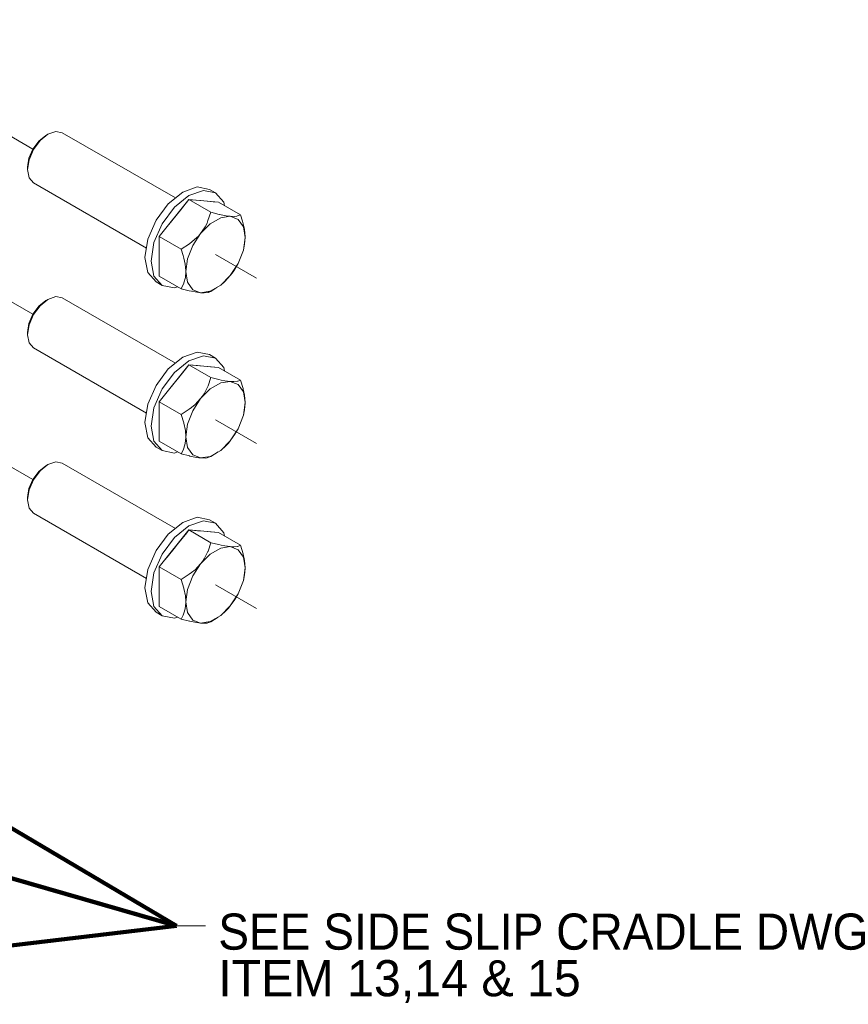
# Model space of a CAD drawing. Header units: millimetres. Extents: x -1413 to 6997, y -739331 to -733391.
# Tile 8 of 47: x 3779 to 4065, y -735739 to -735399. Entities that reach past the tile are written whole.
import ezdxf

# ---------------------------------------------------------------- set-up
doc = ezdxf.new("R2010")
doc.units = ezdxf.units.MM
doc.header["$MEASUREMENT"] = 0
doc.linetypes.add('DGN Style 4', pattern=[476.125756, 237.914182, -118.957091, 0.297393, -118.957091])
doc.linetypes.add('DGN Style 5', pattern=[208.174909, 89.217818, -118.957091])
doc.layers.add('ENG STEEL', color=5, linetype='Continuous', lineweight=0)
doc.layers.add('Side Slip Cradle Stbd', color=7, linetype='Continuous', lineweight=0)
doc.styles.add('Style-ENGINEERING', font='ENGINEERING.shx')
doc.styles.add('Style-ENGINEERING_0', font='ENGINEERING.shx')
doc.dimstyles.new('MetricMM', dxfattribs={"dimtxt": 3, "dimasz": 3, "dimexe": 1.5, "dimexo": 1.5, "dimgap": 1.5, "dimtad": 1, "dimdec": 0, "dimzin": 7, "dimtxsty": 'Style-ENGINEERING_0', "dimcen": 0.09, "dimclrd": 1, "dimclre": 1, "dimclrt": 7, "dimadec": 0, "dimazin": 3, "dimtfac": 1, "dimtdec": 0, "dimtofl": 0, "dimtmove": 0, "dimatfit": 3, "dimfxl": 1, "dimtzin": 7, "dimlwd": -1, "dimlwe": 0, "dimarcsym": 0})

# ---------------------------------------------------------------- blocks, each defined once
blk = doc.blocks.new('*U59')
at = {"color": 1, "linetype": 'DGN Style 4', "lineweight": 0}
for p, q in [((793.33, 1031.81), (991.3, 917.51)), ((890.18, 918.74), (991.3, 860.35)), ((1054.49, 881.03), (1068.71, 872.82)), ((892.43, 860.28), (991.3, 803.2)), ((1054.49, 823.87), (1068.71, 815.66)), ((1054.49, 766.72), (1068.71, 758.51))]:
    blk.add_line(p, q, dxfattribs=at)
at = {"color": 7, "linetype": 'Continuous', "lineweight": 0}
blk.add_line((1041, 648.72), (1051, 648.72), dxfattribs=at)
at = {"layer": 'ENG STEEL', "color": 252, "linetype": 'Continuous', "lineweight": 0}
for p, q in [((991.51, 917.39), (993.8, 920.48)), ((993.8, 920.48), (996.51, 922.67)), ((1050.31, 903.18), (1045.3, 901.44)), ((1050.31, 903.18), (1054.55, 902.35)), ((1035.03, 887.25), (1045.3, 900.02)), ((1045.3, 900.02), (1055.57, 899.1)), ((1052.9, 895.63), (1045.3, 900.02)), ((1063.17, 894.71), (1055.57, 899.1)), ((1051.88, 892.77), (1052.9, 895.63)), ((1052.9, 895.63), (1055.74, 894.93)), ((1062.15, 894.38), (1063.17, 894.71)), ((1063.17, 894.71), (1063.85, 892.56)), ((1049.36, 888.33), (1052.69, 891.65)), ((1063.85, 892.56), (1064.06, 891.66)), ((1064.76, 886.95), (1064.15, 890.63)), ((1031.09, 886.36), (1030.1, 880.01)), ((1035.03, 873.56), (1035.03, 887.25)), ((1042.64, 882.86), (1035.03, 887.25)), ((1064.15, 882.57), (1064.76, 886.95)), ((1042.64, 882.86), (1045.47, 884.71)), ((1043.32, 880.7), (1042.64, 882.86)), ((1046.64, 884.13), (1044.84, 879.48)), ((1059.63, 873.72), (1062.34, 877.92)), ((1042.64, 869.17), (1035.03, 873.56)), ((1056.3, 870.4), (1059.63, 873.72)), ((1059.63, 873.72), (1057.69, 871.67)), ((1042.64, 869.17), (1043.53, 871.07)), ((1046.64, 868.85), (1049.36, 867.8)), ((1049.36, 867.8), (1047.43, 868.06)), ((1049.36, 867.8), (1052.69, 868.31)), ((1051.91, 867.89), (1051.85, 867.87)), ((1051.91, 867.89), (1051.92, 867.89)), ((1035.03, 830.1), (1045.3, 842.87)), ((1045.3, 842.87), (1055.57, 841.95)), ((1052.9, 838.48), (1045.3, 842.87)), ((1055.57, 841.95), (1063.17, 837.56)), ((1052.9, 838.48), (1055.67, 837.8)), ((1059.63, 837.1), (1056.3, 836.58)), ((1062.34, 836.04), (1059.63, 837.1)), ((1059.63, 837.1), (1060.24, 837.06)), ((1063.17, 837.56), (1064.06, 834.63)), ((1049.36, 831.17), (1049.98, 831.99)), ((1064.06, 834.63), (1064.1, 834.47)), ((1035.03, 830.1), (1042.64, 825.7)), ((1035.03, 816.41), (1035.03, 830.1)), ((1042.64, 825.7), (1045.4, 827.56)), ((1043.53, 822.78), (1042.64, 825.7)), ((1031.09, 817.64), (1030.1, 822.85)), ((1044.84, 822.33), (1044.23, 817.94)), ((1044.23, 817.94), (1044.84, 814.27)), ((1059.63, 816.57), (1062.34, 820.76)), ((1035.03, 816.41), (1042.64, 812.02)), ((1043.52, 814.04), (1044, 815.59)), ((1059.63, 816.57), (1056.3, 813.24)), ((1059.63, 816.57), (1058.95, 815.78)), ((1045.47, 811.31), (1042.64, 812.02)), ((1052.9, 811.1), (1051.88, 810.76)), ((1052.9, 811.1), (1055.41, 812.73)), ((1035.03, 772.94), (1045.3, 785.71)), ((1045.3, 785.71), (1055.57, 784.79)), ((1052.9, 781.32), (1045.3, 785.71)), ((1055.57, 784.79), (1063.17, 780.4)), ((1052.9, 781.32), (1055.67, 780.65)), ((1062.18, 780.04), (1063.17, 780.4)), ((1063.17, 780.4), (1064.06, 777.48)), ((1059.63, 779.95), (1056.3, 779.43)), ((1062.34, 778.89), (1059.63, 779.95)), ((1064.06, 777.48), (1064.1, 777.32)), ((1049.36, 774.02), (1049.98, 774.84)), ((1035.03, 772.94), (1042.64, 768.55)), ((1035.03, 759.25), (1035.03, 772.94)), ((1042.64, 768.55), (1045.4, 770.4)), ((1043.53, 765.62), (1042.64, 768.55)), ((1062.34, 763.61), (1064.15, 768.26)), ((1031.09, 760.49), (1030.1, 765.7)), ((1044.84, 765.17), (1044.23, 760.79)), ((1059.63, 759.41), (1062.34, 763.61)), ((1044.23, 760.79), (1044.84, 757.11)), ((1035.03, 759.25), (1042.64, 754.86)), ((1043.52, 756.88), (1044, 758.44)), ((1059.63, 759.41), (1056.3, 756.09)), ((1059.63, 759.41), (1058.95, 758.63)), ((1049.36, 753.49), (1048.69, 753.56)), ((1052.9, 753.94), (1051.88, 753.61)), ((1052.9, 753.94), (1055.41, 755.58))]:
    blk.add_line(p, q, dxfattribs=at)
at = {"layer": 'ENG STEEL', "color": 252, "linetype": 'Continuous', "lineweight": 0, "flags": 128}
for points in [[(1030.61, 883.27), (991.51, 905.84), (989.98, 907.61), (989.44, 910.42), (989.44, 911.24), (989.92, 914.33), (991.3, 917.51), (993.37, 920.29), (995.8, 922.26), (996.51, 922.67), (999.22, 923.61), (1001.51, 923.16), (1040.61, 900.59)], [(989.44, 910.42), (989.98, 913.85), (991.51, 917.39)], [(1031.09, 886.36), (1033.93, 892.9), (1038.17, 898.62), (1043.18, 902.66), (1048.18, 904.4), (1052.43, 903.58), (1054.55, 902.35), (1057.39, 899.09), (1057.61, 897.93)], [(1036.05, 870.31), (1033.21, 873.57), (1032.22, 878.78), (1033.21, 885.14), (1036.05, 891.67), (1040.29, 897.4), (1045.3, 901.44)], [(1055.57, 899.1), (1055.57, 899.1), (1053.71, 899.27), (1052.82, 899.35), (1050.42, 899.56), (1049.26, 899.67), (1046.06, 899.95), (1045.3, 900.02), (1042.36, 896.37), (1041.34, 895.09), (1038.93, 892.1), (1037.78, 890.67), (1035.03, 887.25), (1035.03, 886.26), (1035.03, 885.32), (1035.03, 881.89), (1035.03, 880.41), (1035.03, 876.88), (1035.03, 875.5), (1035.03, 873.56), (1035.03, 873.56)], [(1046.64, 884.13), (1049.36, 888.33), (1050.9, 890.6), (1051.57, 891.91), (1051.88, 892.77)], [(1052.69, 891.65), (1056.3, 893.74), (1059.63, 894.26), (1062.34, 893.2), (1064.15, 890.63)], [(1055.74, 894.93), (1055.93, 894.88), (1058.2, 894.44), (1058.95, 894.33), (1059.63, 894.26), (1061.17, 894.21), (1061.84, 894.28), (1062.15, 894.38)], [(1064.06, 891.66), (1064.51, 889.74), (1064.76, 887.19), (1064.76, 886.95), (1064.54, 884.65), (1064.15, 882.57), (1062.34, 877.92), (1060.82, 875.42), (1060.24, 874.54), (1059.63, 873.72)], [(1045.47, 884.71), (1045.66, 884.83), (1047.94, 886.76), (1048.69, 887.54), (1049.36, 888.33)], [(1041.41, 869.88), (1040.29, 869.49), (1036.05, 870.31), (1033.93, 871.54), (1031.09, 874.8), (1030.1, 880.01)], [(1043.53, 871.07), (1043.56, 871.19), (1044.07, 873.12), (1044.23, 875.1), (1044.22, 875.34), (1044, 877.71), (1043.52, 879.81), (1043.32, 880.7)], [(1044.84, 879.48), (1044.23, 875.1), (1044.84, 871.42), (1046.64, 868.85)], [(1047.43, 868.06), (1046.24, 868.3), (1045.4, 868.5), (1042.64, 869.17)], [(1054.91, 869.6), (1052.9, 868.25), (1051.91, 867.89), (1052.69, 868.31), (1056.3, 870.4), (1057.69, 871.67)], [(989.44, 853.26), (989.98, 856.7), (991.51, 860.23), (993.8, 863.33), (996.51, 865.51)], [(991.3, 860.35), (993.37, 863.14), (995.8, 865.1), (996.51, 865.51), (999.22, 866.45), (1001.51, 866.01), (1040.61, 843.43)], [(1051.85, 867.87), (1050.56, 867.74), (1049.98, 867.75), (1049.36, 867.8)], [(1030.61, 826.11), (991.51, 848.69), (989.98, 850.45), (989.44, 853.26), (989.44, 854.08), (989.92, 857.17), (991.3, 860.35)], [(1030.1, 822.85), (1031.09, 829.21), (1033.93, 835.74), (1038.17, 841.47), (1043.18, 845.51), (1048.18, 847.25), (1052.43, 846.42), (1054.55, 845.2), (1057.39, 841.94), (1057.61, 840.77)], [(1036.05, 813.16), (1033.21, 816.42), (1032.22, 821.63), (1033.21, 827.98), (1036.05, 834.52), (1040.29, 840.24), (1045.3, 844.28), (1050.31, 846.02), (1054.55, 845.2)], [(1055.57, 841.95), (1055.57, 841.95), (1052.82, 842.2), (1051.67, 842.3), (1049.26, 842.51), (1048.24, 842.6), (1045.3, 842.87), (1044.54, 841.92), (1041.34, 837.94)], [(1049.98, 831.99), (1050.56, 832.87), (1051.85, 835.37), (1051.91, 835.56), (1052.9, 838.48)], [(1041.34, 837.94), (1040.18, 836.5), (1037.78, 833.52), (1036.89, 832.4), (1035.03, 830.1), (1035.03, 828.16), (1035.03, 826.78), (1035.03, 823.25), (1035.03, 821.77), (1035.03, 818.34), (1035.03, 817.4), (1035.03, 816.41), (1035.03, 816.41)], [(1056.3, 836.58), (1052.69, 834.5), (1049.36, 831.17)], [(1055.67, 837.8), (1056.5, 837.6), (1057.69, 837.37), (1059.63, 837.1)], [(1060.24, 837.06), (1060.82, 837.05), (1062.12, 837.17), (1062.18, 837.2), (1063.17, 837.56)], [(1064.15, 825.41), (1064.76, 829.8), (1064.15, 833.48), (1062.34, 836.04)], [(1064.1, 834.47), (1064.54, 832.35), (1064.76, 829.8), (1064.76, 829.56), (1064.51, 827.3), (1064.15, 825.41), (1062.34, 820.76), (1061.17, 818.84), (1059.63, 816.57)], [(1045.4, 827.56), (1046.24, 828.12), (1047.43, 829.13), (1049.36, 831.17), (1046.64, 826.98), (1044.84, 822.33)], [(1044, 815.59), (1044.22, 817.71), (1044.23, 817.94), (1044.07, 820.1), (1043.56, 822.62), (1043.53, 822.78)], [(1041.41, 812.72), (1040.29, 812.33), (1036.05, 813.16), (1033.93, 814.38), (1031.09, 817.64)], [(1058.95, 815.78), (1058.2, 815), (1056.3, 813.24), (1052.69, 811.16), (1051.88, 810.76)], [(1042.64, 812.02), (1043.32, 813.38), (1043.52, 814.04)], [(1052.69, 811.16), (1049.36, 810.64), (1046.64, 811.7), (1044.84, 814.27)], [(1051.88, 810.77), (1051.88, 810.76), (1051.57, 810.66), (1050.9, 810.6), (1049.36, 810.64), (1048.69, 810.71), (1047.94, 810.82), (1045.66, 811.27), (1045.47, 811.31)], [(989.44, 796.11), (989.98, 799.55), (991.51, 803.08), (993.8, 806.17), (996.51, 808.36)], [(989.92, 800.02), (991.3, 803.2), (993.37, 805.98), (995.8, 807.95), (996.51, 808.36), (999.22, 809.3), (1001.51, 808.85), (1040.61, 786.28)], [(1030.61, 768.96), (991.51, 791.53), (989.98, 793.3), (989.44, 796.11), (989.44, 796.93), (989.92, 800.02)], [(1030.1, 765.7), (1031.09, 772.05), (1033.93, 778.59), (1038.17, 784.31), (1043.18, 788.35), (1048.18, 790.09), (1052.43, 789.27), (1054.55, 788.04), (1057.39, 784.78), (1057.61, 783.62)], [(1036.05, 756), (1033.21, 759.27), (1032.22, 764.47), (1033.21, 770.83), (1036.05, 777.36), (1040.29, 783.09), (1045.3, 787.13), (1050.31, 788.87), (1054.55, 788.04)], [(1055.57, 784.79), (1055.57, 784.79), (1052.82, 785.04), (1051.67, 785.14), (1049.26, 785.36), (1048.24, 785.45), (1045.3, 785.71), (1044.54, 784.77), (1041.34, 780.78), (1040.18, 779.34), (1037.78, 776.36), (1036.89, 775.25), (1035.03, 772.94), (1035.03, 771.01), (1035.03, 769.62), (1035.03, 766.1), (1035.03, 764.61), (1035.03, 761.19), (1035.03, 760.24), (1035.03, 759.25), (1035.03, 759.25)], [(1049.98, 774.84), (1050.56, 775.71), (1051.85, 778.22), (1051.91, 778.41), (1052.9, 781.32)], [(1055.67, 780.65), (1056.5, 780.45), (1057.69, 780.21), (1059.63, 779.95), (1060.24, 779.9), (1060.82, 779.89), (1062.12, 780.02), (1062.18, 780.04)], [(1045.4, 770.4), (1046.24, 770.96), (1047.43, 771.97), (1049.36, 774.02), (1052.69, 777.34), (1056.3, 779.43)], [(1064.15, 768.26), (1064.76, 772.64), (1064.15, 776.32), (1062.34, 778.89)], [(1064.1, 777.32), (1064.54, 775.2), (1064.76, 772.64), (1064.76, 772.41), (1064.51, 770.15), (1064.15, 768.26)], [(1049.36, 774.02), (1046.64, 769.82), (1044.84, 765.17)], [(1044, 758.44), (1044.22, 760.55), (1044.23, 760.79), (1044.07, 762.95), (1043.56, 765.46), (1043.53, 765.62)], [(1062.34, 763.61), (1061.17, 761.69), (1059.63, 759.41)], [(1041.41, 755.57), (1040.29, 755.18), (1036.05, 756), (1033.93, 757.23), (1031.09, 760.49)], [(1042.64, 754.86), (1043.32, 756.23), (1043.52, 756.88)], [(1052.69, 754), (1049.36, 753.49), (1046.64, 754.54), (1044.84, 757.11)], [(1058.95, 758.63), (1058.2, 757.85), (1056.3, 756.09), (1052.69, 754), (1051.88, 753.61)], [(1048.69, 753.56), (1047.94, 753.67), (1045.66, 754.11), (1045.47, 754.16), (1042.64, 754.86)], [(1051.88, 753.61), (1051.88, 753.61), (1051.57, 753.51), (1050.9, 753.44), (1049.36, 753.49)]]:
    blk.add_lwpolyline(points, dxfattribs=at)
at = {"color": 7, "linetype": 'DGN Style 5', "lineweight": 0, "char_height": 12.5, "width": 502.5728, "attachment_point": 4, "line_spacing_factor": 0.6, "style": 'Style-ENGINEERING'}
for s, insert in [('SEE SIDE SLIP CRADLE DWG', (1055.44, 646.64)), ('ITEM 13,14 & 15', (1055.44, 629.45))]:
    blk.add_mtext(s, dxfattribs=dict(at, insert=insert))
at = {"color": 1, "linetype": 'Continuous'}
for points in [[(869.23, 947.13), (1041, 1066.15)], [(870.98, 749.06), (1041, 648.72)], [(868.86, 698.26), (1041, 648.72)], [(899.26, 631.82), (1041, 648.72)]]:
    blk.add_leader(points, dimstyle='MetricMM', override={"dimtxt": 25, "dimasz": 25, "dimgap": 12.5, "dimclrd": 0, "dimlwd": 65534}, dxfattribs=at)

msp = doc.modelspace()

# ---------------------------------------------------------------- block references
at = {"layer": 'Side Slip Cradle Stbd', "color": 7, "linetype": 'Continuous', "lineweight": 0}
msp.add_blockref('*U59', (2791.75, -736360.85), dxfattribs=at)

doc.saveas('drawing.dxf')
